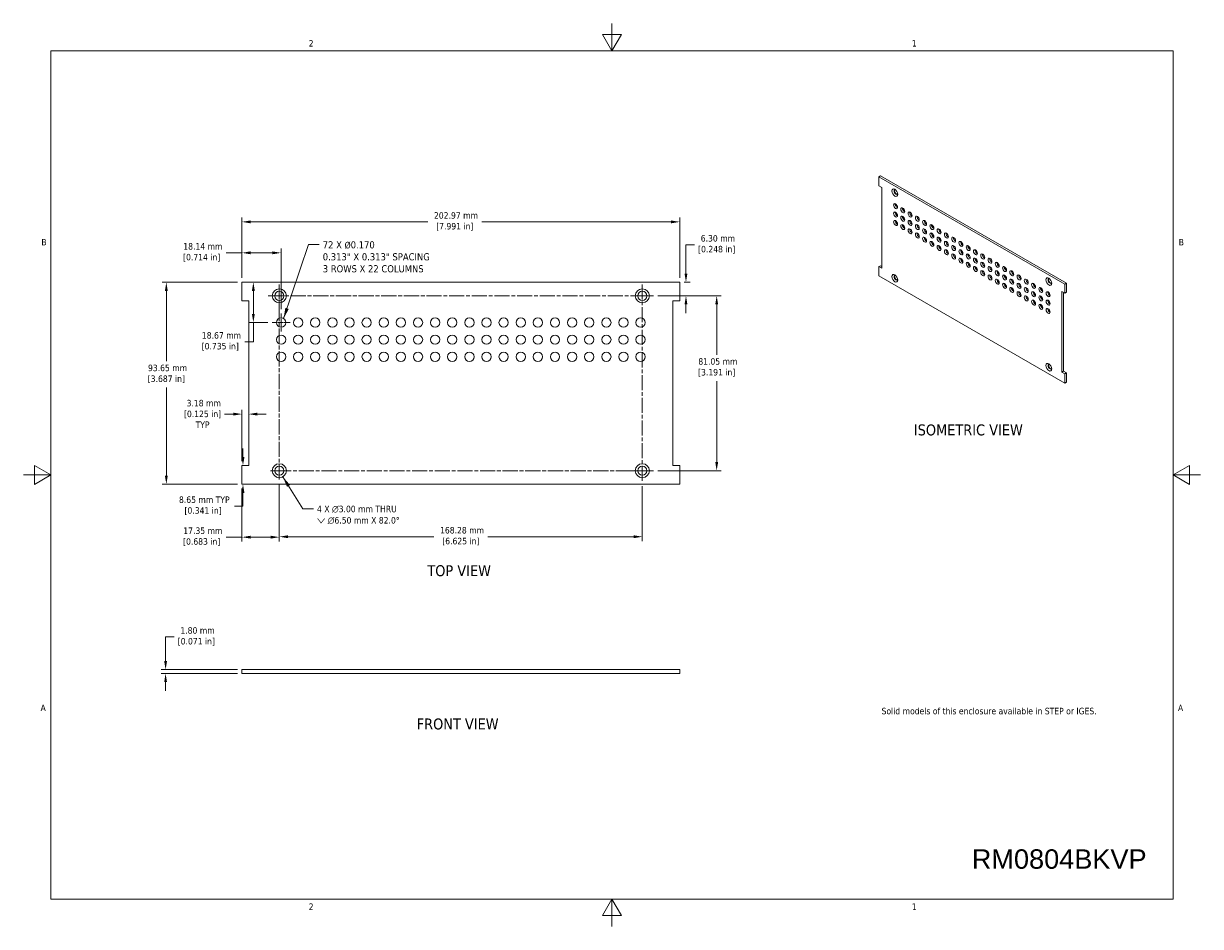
# Model space of a CAD drawing. Header units: millimetres. Extents: x 7 to 552, y 7 to 425.
import ezdxf

# ---------------------------------------------------------------- set-up
doc = ezdxf.new("R2010")
doc.units = ezdxf.units.MM
doc.header["$LTSCALE"] = 2
doc.linetypes.add('CHAIN', pattern=[0.7087, 0.4724, -0.0591, 0.1181, -0.0591])
for name, color, linetype, lineweight in [('Center Mark (ANSI)', 7, 'Continuous', 9), ('Centerline (ANSI)', 7, 'Continuous', 9), ('Dimension (ANSI)', 7, 'Continuous', 9), ('Sketch Geometry (ANSI)', 7, 'Continuous', 9), ('Symbol (ANSI)', 7, 'Continuous', 9), ('Visible (ANSI)', 7, 'Continuous', 18)]:
    doc.layers.add(name, color=color, linetype=linetype, lineweight=lineweight)
doc.styles.add('Label Text (ANSI)', font='tahoma.ttf')
doc.styles.add('Note Text (ANSI)', font='tahoma.ttf')
doc.dimstyles.new('Default - mm (ANSI)', dxfattribs={"dimscale": 2, "dimtxt": 1.5, "dimasz": 2, "dimexe": 1, "dimexo": 1, "dimgap": 0.8, "dimtad": 0, "dimtih": 1, "dimtoh": 1, "dimrnd": 1e-08, "dimzin": 0, "dimdsep": 46, "dimtxsty": 'Note Text (ANSI)', "dimcen": 0.09, "dimdle": 4, "dimclrd": 256, "dimclre": 256, "dimclrt": 256, "dimadec": 1, "dimazin": 0, "dimtfac": 1, "dimtofl": 0, "dimtmove": 0, "dimatfit": 3, "dimfxl": 1, "dimtolj": 1, "dimtzin": 0, "dimlwd": -1, "dimlwe": -1, "dimarcsym": 0})
doc.dimstyles.new('Default - mm (ANSI)$7', dxfattribs={"dimscale": 2, "dimtxt": 1.5, "dimasz": 2.5, "dimexe": 1, "dimexo": 1, "dimgap": 0.8, "dimtad": 0, "dimtih": 1, "dimtoh": 1, "dimrnd": 1e-08, "dimzin": 0, "dimdsep": 46, "dimtxsty": 'Note Text (ANSI)', "dimcen": 0.09, "dimdle": 4, "dimclrd": 256, "dimclre": 256, "dimclrt": 256, "dimadec": 1, "dimazin": 0, "dimtfac": 1, "dimtofl": 0, "dimtmove": 0, "dimatfit": 3, "dimfxl": 1, "dimtolj": 1, "dimtzin": 0, "dimlwd": -1, "dimlwe": -1, "dimarcsym": 0})

# ---------------------------------------------------------------- blocks, each defined once
blk = doc.blocks.new('Borders Default Border')
at = {"layer": 'Sketch Geometry (ANSI)', "flags": 128}
for points in [[(139.7, 212.6), (139.7, 206.25), (137.5, 210.06), (141.9, 210.06), (139.7, 206.25)], [(9.65, 9.65), (9.65, 206.25), (269.75, 206.25), (269.75, 9.65), (9.65, 9.65)], [(3.3, 107.95), (9.65, 107.95), (5.84, 110.15), (5.84, 105.75), (9.65, 107.95)], [(276.1, 107.95), (269.75, 107.95), (273.56, 110.15), (273.56, 105.75), (269.75, 107.95)], [(139.7, 3.3), (139.7, 9.65), (137.5, 5.84), (141.9, 5.84), (139.7, 9.65)]]:
    blk.add_lwpolyline(points, dxfattribs=at)
at = {"layer": 'Sketch Geometry (ANSI)', "char_height": 1.5, "attachment_point": 7, "style": 'Note Text (ANSI)'}
for s, insert in [('2', (69.4, 207.26)), ('1', (209.21, 207.26)), ('B', (7.43, 161.17)), ('B', (271.06, 161.17)), ('A', (7.25, 53.22)), ('A', (270.88, 53.22)), ('2', (69.4, 7.14)), ('1', (209.21, 7.14))]:
    blk.add_mtext(s, dxfattribs=dict(at, insert=insert))
blk = doc.blocks.new('*D5')
at = {"layer": 'Defpoints', "color": 0, "transparency": 16777216}
for p in [(107.84, 125.67), (72.46, 123.87), (107.84, 123.87)]:
    blk.add_point(p, dxfattribs=at)
at = {"layer": 'Dimension (ANSI)', "transparency": 16777216}
for p, q in [((72.46, 129.67), (72.46, 140.84)), ((72.46, 140.84), (76.46, 140.84)), ((105.84, 125.67), (70.46, 125.67)), ((105.84, 123.87), (70.46, 123.87)), ((72.46, 119.87), (72.46, 115.87))]:
    blk.add_line(p, q, dxfattribs=at)
for points in [[(71.8, 129.67), (73.13, 129.67), (72.46, 125.67)], [(71.8, 119.87), (73.13, 119.87), (72.46, 123.87)]]:
    blk.add_solid(points, dxfattribs=at)
at = {"layer": 'Dimension (ANSI)', "transparency": 16777216, "insert": (86.7, 145.34), "char_height": 3, "attachment_point": 2, "style": 'Note Text (ANSI)'}
blk.add_mtext('\\A1; 1.80 mm\\P[0.071 in]', dxfattribs=at)
blk = doc.blocks.new('*D6')
at = {"layer": 'Defpoints', "color": 0, "transparency": 16777216}
for p in [(72.81, 305.25), (107.84, 305.25), (107.84, 211.6)]:
    blk.add_point(p, dxfattribs=at)
at = {"layer": 'Dimension (ANSI)', "transparency": 16777216}
for p, q in [((105.84, 305.25), (70.81, 305.25)), ((72.81, 301.25), (72.81, 268.64)), ((72.81, 215.6), (72.81, 256.45)), ((105.84, 211.6), (70.81, 211.6))]:
    blk.add_line(p, q, dxfattribs=at)
for points in [[(72.14, 301.25), (73.47, 301.25), (72.81, 305.25)], [(72.14, 215.6), (73.47, 215.6), (72.81, 211.6)]]:
    blk.add_solid(points, dxfattribs=at)
at = {"layer": 'Dimension (ANSI)', "transparency": 16777216, "insert": (72.81, 267.04), "char_height": 3, "attachment_point": 2, "style": 'Note Text (ANSI)'}
blk.add_mtext('\\A1; 93.65 mm\\P[3.687 in]', dxfattribs=at)
blk = doc.blocks.new('*D7')
at = {"layer": 'Defpoints', "color": 0, "transparency": 16777216}
for p in [(107.84, 333.25), (107.84, 305.25), (310.81, 305.25)]:
    blk.add_point(p, dxfattribs=at)
at = {"layer": 'Dimension (ANSI)', "transparency": 16777216}
for p, q in [((107.84, 307.25), (107.84, 335.25)), ((111.84, 333.25), (194.04, 333.25)), ((306.81, 333.25), (219, 333.25)), ((310.81, 307.25), (310.81, 335.25))]:
    blk.add_line(p, q, dxfattribs=at)
for points in [[(111.84, 333.91), (111.84, 332.58), (107.84, 333.25)], [(306.81, 333.91), (306.81, 332.58), (310.81, 333.25)]]:
    blk.add_solid(points, dxfattribs=at)
at = {"layer": 'Dimension (ANSI)', "transparency": 16777216, "insert": (206.52, 337.74), "char_height": 3, "attachment_point": 2, "style": 'Note Text (ANSI)'}
blk.add_mtext('\\A1; 202.97 mm\\P[7.991 in]', dxfattribs=at)
blk = doc.blocks.new('*D8')
at = {"layer": 'Defpoints', "color": 0, "transparency": 16777216}
for p in [(310.81, 305.25), (313.69, 305.25), (298.71, 298.95)]:
    blk.add_point(p, dxfattribs=at)
at = {"layer": 'Dimension (ANSI)', "transparency": 16777216}
for p, q in [((313.69, 309.25), (313.69, 322.63)), ((313.69, 322.63), (317.69, 322.63)), ((312.81, 305.25), (315.69, 305.25)), ((300.71, 298.95), (315.69, 298.95)), ((313.69, 294.95), (313.69, 290.95))]:
    blk.add_line(p, q, dxfattribs=at)
for points in [[(313.02, 309.25), (314.36, 309.25), (313.69, 305.25)], [(313.02, 294.95), (314.36, 294.95), (313.69, 298.95)]]:
    blk.add_solid(points, dxfattribs=at)
at = {"layer": 'Dimension (ANSI)', "transparency": 16777216, "insert": (327.93, 327.12), "char_height": 3, "attachment_point": 2, "style": 'Note Text (ANSI)'}
blk.add_mtext('\\A1; 6.30 mm\\P[0.248 in]', dxfattribs=at)
blk = doc.blocks.new('*D9')
at = {"layer": 'Defpoints', "color": 0, "transparency": 16777216}
for p in [(298.71, 298.95), (327.93, 298.95), (298.71, 217.9)]:
    blk.add_point(p, dxfattribs=at)
at = {"layer": 'Dimension (ANSI)', "transparency": 16777216}
for p, q in [((300.71, 298.95), (329.93, 298.95)), ((327.93, 294.95), (327.93, 271.64)), ((327.93, 221.9), (327.93, 259.44)), ((300.71, 217.9), (329.93, 217.9))]:
    blk.add_line(p, q, dxfattribs=at)
for points in [[(327.27, 294.95), (328.6, 294.95), (327.93, 298.95)], [(327.27, 221.9), (328.6, 221.9), (327.93, 217.9)]]:
    blk.add_solid(points, dxfattribs=at)
at = {"layer": 'Dimension (ANSI)', "transparency": 16777216, "insert": (327.93, 270.04), "char_height": 3, "attachment_point": 2, "style": 'Note Text (ANSI)'}
blk.add_mtext('\\A1; 81.05 mm\\P[3.191 in]', dxfattribs=at)
blk = doc.blocks.new('*D10')
at = {"layer": 'Defpoints', "color": 0, "transparency": 16777216}
for p in [(125.18, 213.75), (293.46, 212.65), (125.18, 187.29)]:
    blk.add_point(p, dxfattribs=at)
at = {"layer": 'Dimension (ANSI)', "transparency": 16777216}
for p, q in [((125.18, 211.75), (125.18, 185.29)), ((293.46, 210.65), (293.46, 185.29)), ((129.18, 187.29), (196.84, 187.29)), ((289.46, 187.29), (221.8, 187.29))]:
    blk.add_line(p, q, dxfattribs=at)
for points in [[(129.18, 187.96), (129.18, 186.62), (125.18, 187.29)], [(289.46, 187.96), (289.46, 186.62), (293.46, 187.29)]]:
    blk.add_solid(points, dxfattribs=at)
at = {"layer": 'Dimension (ANSI)', "transparency": 16777216, "insert": (209.32, 191.79), "char_height": 3, "attachment_point": 2, "style": 'Note Text (ANSI)'}
blk.add_mtext('\\A1; 168.28 mm\\P[6.625 in]', dxfattribs=at)
blk = doc.blocks.new('*D11')
at = {"layer": 'Defpoints', "color": 0, "transparency": 16777216}
for p in [(125.18, 213.75), (107.84, 211.6), (125.18, 187.08)]:
    blk.add_point(p, dxfattribs=at)
at = {"layer": 'Dimension (ANSI)', "transparency": 16777216}
for p, q in [((107.84, 209.6), (107.84, 185.08)), ((125.18, 211.75), (125.18, 185.08)), ((107.84, 187.08), (100.54, 187.08)), ((121.18, 187.08), (111.84, 187.08))]:
    blk.add_line(p, q, dxfattribs=at)
for points in [[(111.84, 187.75), (111.84, 186.42), (107.84, 187.08)], [(121.18, 187.75), (121.18, 186.42), (125.18, 187.08)]]:
    blk.add_solid(points, dxfattribs=at)
at = {"layer": 'Dimension (ANSI)', "transparency": 16777216, "insert": (89.18, 191.58), "char_height": 3, "attachment_point": 2, "style": 'Note Text (ANSI)'}
blk.add_mtext('\\A1; 17.35 mm\\P[0.683 in]', dxfattribs=at)
blk = doc.blocks.new('*D12')
at = {"layer": 'Defpoints', "color": 0, "transparency": 16777216}
for p in [(125.98, 318.9), (107.84, 305.25), (125.98, 290.74)]:
    blk.add_point(p, dxfattribs=at)
at = {"layer": 'Dimension (ANSI)', "transparency": 16777216}
for p, q in [((107.84, 318.9), (100.54, 318.9)), ((107.84, 307.25), (107.84, 320.9)), ((121.98, 318.9), (111.84, 318.9)), ((125.98, 292.74), (125.98, 320.9))]:
    blk.add_line(p, q, dxfattribs=at)
for points in [[(111.84, 319.57), (111.84, 318.23), (107.84, 318.9)], [(121.98, 319.57), (121.98, 318.23), (125.98, 318.9)]]:
    blk.add_solid(points, dxfattribs=at)
at = {"layer": 'Dimension (ANSI)', "transparency": 16777216, "insert": (89.18, 323.4), "char_height": 3, "attachment_point": 2, "style": 'Note Text (ANSI)'}
blk.add_mtext('\\A1; 18.14 mm\\P[0.714 in]', dxfattribs=at)
blk = doc.blocks.new('*D13')
at = {"layer": 'Defpoints', "color": 0, "transparency": 16777216}
for p in [(107.84, 305.25), (113.14, 286.58), (121.82, 286.58)]:
    blk.add_point(p, dxfattribs=at)
at = {"layer": 'Dimension (ANSI)', "transparency": 16777216}
for p, q in [((109.84, 305.25), (115.14, 305.25)), ((113.14, 301.25), (113.14, 290.58)), ((119.82, 286.58), (111.14, 286.58)), ((113.14, 286.58), (113.14, 277.64)), ((113.14, 277.64), (109.14, 277.64))]:
    blk.add_line(p, q, dxfattribs=at)
for points in [[(112.47, 301.25), (113.81, 301.25), (113.14, 305.25)], [(112.47, 290.58), (113.81, 290.58), (113.14, 286.58)]]:
    blk.add_solid(points, dxfattribs=at)
at = {"layer": 'Dimension (ANSI)', "transparency": 16777216, "insert": (97.79, 282.13), "char_height": 3, "attachment_point": 2, "style": 'Note Text (ANSI)'}
blk.add_mtext('\\A1; 18.67 mm\\P[0.735 in]', dxfattribs=at)
blk = doc.blocks.new('*D14')
at = {"layer": 'Defpoints', "color": 0, "transparency": 16777216}
for p in [(107.84, 220.25), (108.33, 220.25), (107.84, 211.6)]:
    blk.add_point(p, dxfattribs=at)
at = {"layer": 'Dimension (ANSI)', "transparency": 16777216}
for p, q in [((108.33, 224.25), (108.33, 228.25)), ((109.84, 220.25), (110.33, 220.25)), ((108.33, 207.6), (108.33, 201.46)), ((109.84, 211.6), (110.33, 211.6)), ((108.33, 201.46), (104.33, 201.46))]:
    blk.add_line(p, q, dxfattribs=at)
for points in [[(107.66, 224.25), (109, 224.25), (108.33, 220.25)], [(107.66, 207.6), (109, 207.6), (108.33, 211.6)]]:
    blk.add_solid(points, dxfattribs=at)
at = {"layer": 'Dimension (ANSI)', "transparency": 16777216, "insert": (89.84, 205.96), "char_height": 3, "attachment_point": 2, "style": 'Note Text (ANSI)'}
blk.add_mtext('\\A1; 8.65 mm TYP\\P[0.341 in]', dxfattribs=at)
blk = doc.blocks.new('*D15')
at = {"layer": 'Defpoints', "color": 0, "transparency": 16777216}
for p in [(111.01, 244.13), (111.01, 239.53), (107.84, 220.25)]:
    blk.add_point(p, dxfattribs=at)
at = {"layer": 'Dimension (ANSI)', "transparency": 16777216}
for p, q in [((107.84, 222.25), (107.84, 246.13)), ((103.84, 244.13), (99.84, 244.13)), ((115.01, 244.13), (119.01, 244.13))]:
    blk.add_line(p, q, dxfattribs=at)
for points in [[(103.84, 244.79), (103.84, 243.46), (107.84, 244.13)], [(115.01, 244.79), (115.01, 243.46), (111.01, 244.13)]]:
    blk.add_solid(points, dxfattribs=at)
at = {"layer": 'Dimension (ANSI)', "transparency": 16777216, "insert": (89.59, 250.73), "char_height": 3, "attachment_point": 2, "style": 'Note Text (ANSI)'}
blk.add_mtext('\\A1; 3.18 mm\\P[0.125 in]{\\PTYP}', dxfattribs=at)

msp = doc.modelspace()

# ---------------------------------------------------------------- linework, layer by layer
at = {"layer": 'Center Mark (ANSI)', "linetype": 'CHAIN', "ltscale": 2.916408}
for p, q in [((125.183, 304.197), (125.183, 293.697)), ((298.708, 298.947), (288.208, 298.947)), ((298.708, 217.897), (288.208, 217.897))]:
    msp.add_line(p, q, dxfattribs=at)
at = {"layer": 'Center Mark (ANSI)', "linetype": 'CHAIN', "ltscale": 2.310885}
for p, q in [((125.977, 290.738), (125.977, 282.418)), ((130.137, 286.578), (121.817, 286.578))]:
    msp.add_line(p, q, dxfattribs=at)
at = {"layer": 'Center Mark (ANSI)', "linetype": 'CHAIN', "ltscale": 2.30533}
msp.add_line((121.033, 217.897), (129.333, 217.897), dxfattribs=at)
at = {"layer": 'Centerline (ANSI)', "linetype": 'CHAIN', "ltscale": 7.40793}
for p, q in [((125.183, 213.747), (125.183, 304.197)), ((293.458, 304.197), (293.458, 212.647)), ((119.933, 298.947), (298.708, 298.947)), ((298.708, 217.897), (121.033, 217.897))]:
    msp.add_line(p, q, dxfattribs=at)
at = {"layer": 'Visible (ANSI)'}
for p, q in [((403.911, 354.571), (403.147, 354.13)), ((489.26, 304.413), (403.147, 354.13)), ((403.147, 354.13), (403.147, 349.893)), ((403.147, 349.893), (404.494, 349.115)), ((403.911, 354.571), (490.024, 304.854)), ((404.494, 349.115), (404.494, 311.711)), ((403.911, 312.93), (403.147, 312.489)), ((403.147, 312.489), (403.147, 308.251)), ((404.494, 311.711), (403.147, 312.489)), ((403.911, 312.93), (404.494, 312.593)), ((403.147, 308.251), (489.26, 258.534)), ((310.805, 305.247), (107.835, 305.247)), ((107.835, 305.247), (107.835, 296.597)), ((310.805, 296.597), (310.805, 305.247)), ((487.913, 263.549), (487.913, 300.953)), ((487.913, 300.953), (489.26, 300.175)), ((488.677, 300.512), (488.677, 263.99)), ((490.024, 304.854), (489.26, 304.413)), ((489.26, 300.175), (489.26, 304.413)), ((490.024, 300.616), (489.26, 300.175)), ((490.024, 304.854), (490.024, 300.616)), ((107.835, 296.597), (111.01, 296.597)), ((111.01, 296.597), (111.01, 220.247)), ((307.63, 220.247), (307.63, 296.597)), ((307.63, 296.597), (310.805, 296.597)), ((488.677, 263.99), (487.913, 263.549)), ((489.26, 262.772), (487.913, 263.549)), ((488.677, 263.99), (490.024, 263.213)), ((490.024, 263.213), (489.26, 262.772)), ((489.26, 258.534), (489.26, 262.772)), ((490.024, 263.213), (490.024, 258.975)), ((490.024, 258.975), (489.26, 258.534)), ((107.835, 220.247), (107.835, 211.597)), ((111.01, 220.247), (107.835, 220.247)), ((310.805, 220.247), (307.63, 220.247)), ((310.805, 211.597), (310.805, 220.247)), ((107.835, 211.597), (310.805, 211.597)), ((107.835, 125.674), (310.805, 125.674)), ((107.835, 125.674), (107.835, 123.874)), ((310.805, 125.674), (310.805, 123.874)), ((310.805, 123.874), (107.835, 123.874))]:
    msp.add_line(p, q, dxfattribs=at)
for centre, radius in [((125.183, 298.947), 3.25), ((125.183, 298.947), 2.15), ((293.458, 298.947), 3.25), ((293.458, 298.947), 2.15), ((125.977, 286.578), 2.16), ((133.914, 286.578), 2.16), ((141.852, 286.578), 2.16), ((149.789, 286.578), 2.16), ((157.727, 286.578), 2.16), ((165.664, 286.578), 2.16), ((173.602, 286.578), 2.16), ((181.539, 286.578), 2.16), ((189.477, 286.578), 2.16), ((197.414, 286.578), 2.16), ((205.352, 286.578), 2.16), ((213.289, 286.578), 2.16), ((221.227, 286.578), 2.16), ((229.164, 286.578), 2.16), ((237.102, 286.578), 2.16), ((245.039, 286.578), 2.16), ((252.977, 286.578), 2.16), ((260.914, 286.578), 2.16), ((268.852, 286.578), 2.16), ((276.789, 286.578), 2.16), ((284.727, 286.578), 2.16), ((292.664, 286.578), 2.16), ((125.977, 278.641), 2.16), ((133.914, 278.641), 2.16), ((141.852, 278.641), 2.16), ((149.789, 278.641), 2.16), ((157.727, 278.641), 2.16), ((165.664, 278.641), 2.16), ((173.602, 278.641), 2.16), ((181.539, 278.641), 2.16), ((189.477, 278.641), 2.16), ((197.414, 278.641), 2.16), ((205.352, 278.641), 2.16), ((213.289, 278.641), 2.16), ((221.227, 278.641), 2.16), ((229.164, 278.641), 2.16), ((237.102, 278.641), 2.16), ((245.039, 278.641), 2.16), ((252.977, 278.641), 2.16), ((260.914, 278.641), 2.16), ((268.852, 278.641), 2.16), ((276.789, 278.641), 2.16), ((284.727, 278.641), 2.16), ((292.664, 278.641), 2.16), ((125.977, 270.703), 2.16), ((133.914, 270.703), 2.16), ((141.852, 270.703), 2.16), ((149.789, 270.703), 2.16), ((157.727, 270.703), 2.16), ((165.664, 270.703), 2.16), ((173.602, 270.703), 2.16), ((181.539, 270.703), 2.16), ((189.477, 270.703), 2.16), ((197.414, 270.703), 2.16), ((205.352, 270.703), 2.16), ((213.289, 270.703), 2.16), ((221.227, 270.703), 2.16), ((229.164, 270.703), 2.16), ((237.102, 270.703), 2.16), ((245.039, 270.703), 2.16), ((252.977, 270.703), 2.16), ((260.914, 270.703), 2.16), ((268.852, 270.703), 2.16), ((276.789, 270.703), 2.16), ((284.727, 270.703), 2.16), ((292.664, 270.703), 2.16), ((125.183, 217.897), 3.25), ((125.183, 217.897), 2.15), ((293.458, 217.897), 3.25), ((293.458, 217.897), 2.15)]:
    msp.add_circle(centre, radius, dxfattribs=at)
for centre, major_axis in [((410.507, 346.795), (-0.975, 1.689)), ((410.844, 340.541), (-0.648, 1.122)), ((414.212, 338.596), (-0.648, 1.122)), ((410.844, 336.652), (-0.648, 1.122)), ((410.844, 332.764), (-0.648, 1.122)), ((414.212, 334.708), (-0.648, 1.122)), ((417.579, 336.652), (-0.648, 1.122)), ((417.579, 332.764), (-0.648, 1.122)), ((420.947, 334.708), (-0.648, 1.122)), ((424.314, 332.764), (-0.648, 1.122)), ((414.212, 330.819), (-0.648, 1.122)), ((417.579, 328.875), (-0.648, 1.122)), ((420.947, 330.819), (-0.648, 1.122)), ((420.947, 326.931), (-0.648, 1.122)), ((424.314, 328.875), (-0.648, 1.122)), ((427.682, 330.819), (-0.648, 1.122)), ((427.682, 326.931), (-0.648, 1.122)), ((431.049, 328.875), (-0.648, 1.122)), ((434.417, 326.931), (-0.648, 1.122)), ((424.314, 324.986), (-0.648, 1.122)), ((427.682, 323.042), (-0.648, 1.122)), ((431.049, 324.986), (-0.648, 1.122)), ((431.049, 321.098), (-0.648, 1.122)), ((434.417, 323.042), (-0.648, 1.122)), ((437.785, 324.986), (-0.648, 1.122)), ((437.785, 321.098), (-0.648, 1.122)), ((441.152, 323.042), (-0.648, 1.122)), ((444.52, 321.098), (-0.648, 1.122)), ((434.417, 319.154), (-0.648, 1.122)), ((437.785, 317.209), (-0.648, 1.122)), ((441.152, 319.154), (-0.648, 1.122)), ((441.152, 315.265), (-0.648, 1.122)), ((444.52, 317.209), (-0.648, 1.122)), ((447.887, 319.154), (-0.648, 1.122)), ((447.887, 315.265), (-0.648, 1.122)), ((451.255, 317.209), (-0.648, 1.122)), ((454.623, 315.265), (-0.648, 1.122)), ((444.52, 313.321), (-0.648, 1.122)), ((447.887, 311.376), (-0.648, 1.122)), ((451.255, 313.321), (-0.648, 1.122)), ((454.623, 311.376), (-0.648, 1.122)), ((457.99, 313.321), (-0.648, 1.122)), ((461.358, 311.376), (-0.648, 1.122)), ((410.507, 307.088), (-0.975, 1.689)), ((451.255, 309.432), (-0.648, 1.122)), ((454.623, 307.488), (-0.648, 1.122)), ((457.99, 309.432), (-0.648, 1.122)), ((457.99, 305.544), (-0.648, 1.122)), ((461.358, 307.488), (-0.648, 1.122)), ((464.725, 309.432), (-0.648, 1.122)), ((464.725, 305.544), (-0.648, 1.122)), ((468.093, 307.488), (-0.648, 1.122)), ((471.461, 305.544), (-0.648, 1.122)), ((481.9, 305.576), (-0.975, 1.689)), ((461.358, 303.599), (-0.648, 1.122)), ((464.725, 301.655), (-0.648, 1.122)), ((468.093, 303.599), (-0.648, 1.122)), ((468.093, 299.711), (-0.648, 1.122)), ((471.461, 301.655), (-0.648, 1.122)), ((474.828, 303.599), (-0.648, 1.122)), ((474.828, 299.711), (-0.648, 1.122)), ((478.196, 301.655), (-0.648, 1.122)), ((481.563, 299.711), (-0.648, 1.122)), ((471.461, 297.766), (-0.648, 1.122)), ((474.828, 295.822), (-0.648, 1.122)), ((478.196, 297.766), (-0.648, 1.122)), ((478.196, 293.878), (-0.648, 1.122)), ((481.563, 295.822), (-0.648, 1.122)), ((481.563, 291.934), (-0.648, 1.122)), ((481.9, 265.87), (-0.975, 1.689))]:
    msp.add_ellipse(centre, major_axis=major_axis, ratio=0.5773503, dxfattribs=at)
for centre, major_axis, start_param, end_param in [((411.044, 347.105), (-0.645, 1.117), 5.9194724, 9.7884909), ((411.271, 347.236), (-0.645, 1.117), 0.1767399, 2.9648528), ((411.608, 340.982), (0.648, -1.122), 3.7717299, 5.6530481), ((414.975, 339.037), (0.648, -1.122), 3.7717299, 5.6530481), ((411.608, 337.093), (0.648, -1.122), 3.7717299, 5.6530481), ((411.608, 333.204), (0.648, -1.122), 3.7717299, 5.6530481), ((414.975, 335.149), (0.648, -1.122), 3.7717299, 5.6530481), ((418.343, 337.093), (0.648, -1.122), 3.7717299, 5.6530481), ((418.343, 333.204), (0.648, -1.122), 3.7717299, 5.6530481), ((421.71, 335.149), (0.648, -1.122), 3.7717299, 5.6530481), ((425.078, 333.204), (0.648, -1.122), 3.7717299, 5.6530481), ((414.975, 331.26), (0.648, -1.122), 3.7717299, 5.6530481), ((418.343, 329.316), (0.648, -1.122), 3.7717299, 5.6530481), ((421.71, 331.26), (0.648, -1.122), 3.7717299, 5.6530481), ((421.71, 327.372), (0.648, -1.122), 3.7717299, 5.6530481), ((425.078, 329.316), (0.648, -1.122), 3.7717299, 5.6530481), ((428.446, 331.26), (0.648, -1.122), 3.7717299, 5.6530481), ((428.446, 327.372), (0.648, -1.122), 3.7717299, 5.6530481), ((431.813, 329.316), (0.648, -1.122), 3.7717299, 5.6530481), ((435.181, 327.372), (0.648, -1.122), 3.7717299, 5.6530481), ((425.078, 325.427), (0.648, -1.122), 3.7717299, 5.6530481), ((428.446, 323.483), (0.648, -1.122), 3.7717299, 5.6530481), ((431.813, 325.427), (0.648, -1.122), 3.7717299, 5.6530481), ((431.813, 321.539), (0.648, -1.122), 3.7717299, 5.6530481), ((435.181, 323.483), (0.648, -1.122), 3.7717299, 5.6530481), ((438.548, 325.427), (0.648, -1.122), 3.7717299, 5.6530481), ((438.548, 321.539), (0.648, -1.122), 3.7717299, 5.6530481), ((441.916, 323.483), (0.648, -1.122), 3.7717299, 5.6530481), ((445.284, 321.539), (0.648, -1.122), 3.7717299, 5.6530481), ((435.181, 319.594), (0.648, -1.122), 3.7717299, 5.6530481), ((438.548, 317.65), (0.648, -1.122), 3.7717299, 5.6530481), ((441.916, 319.594), (0.648, -1.122), 3.7717299, 5.6530481), ((445.284, 317.65), (0.648, -1.122), 3.7717299, 5.6530481), ((448.651, 319.594), (0.648, -1.122), 3.7717299, 5.6530481), ((452.019, 317.65), (0.648, -1.122), 3.7717299, 5.6530481), ((441.916, 315.706), (0.648, -1.122), 3.7717299, 5.6530481), ((445.284, 313.762), (0.648, -1.122), 3.7717299, 5.6530481), ((448.651, 315.706), (0.648, -1.122), 3.7717299, 5.6530481), ((448.651, 311.817), (0.648, -1.122), 3.7717299, 5.6530481), ((452.019, 313.762), (0.648, -1.122), 3.7717299, 5.6530481), ((455.386, 315.706), (0.648, -1.122), 3.7717299, 5.6530481), ((455.386, 311.817), (0.648, -1.122), 3.7717299, 5.6530481), ((458.754, 313.762), (0.648, -1.122), 3.7717299, 5.6530481), ((462.122, 311.817), (0.648, -1.122), 3.7717299, 5.6530481), ((411.044, 307.398), (-0.645, 1.117), 5.9194724, 9.7884909), ((411.271, 307.529), (-0.645, 1.117), 0.1767399, 2.9648528), ((452.019, 309.873), (0.648, -1.122), 3.7717299, 5.6530481), ((455.386, 307.929), (0.648, -1.122), 3.7717299, 5.6530481), ((458.754, 309.873), (0.648, -1.122), 3.7717299, 5.6530481), ((458.754, 305.985), (0.648, -1.122), 3.7717299, 5.6530481), ((462.122, 307.929), (0.648, -1.122), 3.7717299, 5.6530481), ((465.489, 309.873), (0.648, -1.122), 3.7717299, 5.6530481), ((465.489, 305.985), (0.648, -1.122), 3.7717299, 5.6530481), ((468.857, 307.929), (0.648, -1.122), 3.7717299, 5.6530481), ((472.224, 305.985), (0.648, -1.122), 3.7717299, 5.6530481), ((482.437, 305.886), (-0.645, 1.117), 5.9194724, 9.7884909), ((482.664, 306.017), (-0.645, 1.117), 0.1767399, 2.9648528), ((462.122, 304.04), (0.648, -1.122), 3.7717299, 5.6530481), ((465.489, 302.096), (0.648, -1.122), 3.7717299, 5.6530481), ((468.857, 304.04), (0.648, -1.122), 3.7717299, 5.6530481), ((468.857, 300.152), (0.648, -1.122), 3.7717299, 5.6530481), ((472.224, 302.096), (0.648, -1.122), 3.7717299, 5.6530481), ((475.592, 304.04), (0.648, -1.122), 3.7717299, 5.6530481), ((475.592, 300.152), (0.648, -1.122), 3.7717299, 5.6530481), ((478.96, 302.096), (0.648, -1.122), 3.7717299, 5.6530481), ((482.327, 300.152), (0.648, -1.122), 3.7717299, 5.6530481), ((472.224, 298.207), (0.648, -1.122), 3.7717299, 5.6530481), ((475.592, 296.263), (0.648, -1.122), 3.7717299, 5.6530481), ((478.96, 298.207), (0.648, -1.122), 3.7717299, 5.6530481), ((478.96, 294.319), (0.648, -1.122), 3.7717299, 5.6530481), ((482.327, 296.263), (0.648, -1.122), 3.7717299, 5.6530481), ((482.327, 292.375), (0.648, -1.122), 3.7717299, 5.6530481), ((482.437, 266.18), (-0.645, 1.117), 5.9194724, 9.7884909), ((482.664, 266.311), (-0.645, 1.117), 0.1767399, 2.9648528)]:
    msp.add_ellipse(centre, major_axis=major_axis, ratio=0.5773503, start_param=start_param, end_param=end_param, dxfattribs=at)

# ---------------------------------------------------------------- block references
at = {"xscale": 2, "yscale": 2, "zscale": 2}
msp.add_blockref('Borders Default Border', (0, 0), dxfattribs=at)

# ---------------------------------------------------------------- texts
at = {"layer": 'Symbol (ANSI)', "char_height": 3, "attachment_point": 1, "style": 'Note Text (ANSI)'}
for s, insert, width, line_spacing_factor in [('{\\H1.102x;72 X \\H0.92311x;Ø\\H1.0833x;0.170\\P0.313" X 0.313" SPACING\\P3 ROWS X 22 COLUMNS}', (145.318, 324.26), 51.41179, 1.006517), ('{4 X \\fAIGDT|b0|i0;\\H3.0000;n\\fTahoma|b0|i0;\\H3.0000;3.00 mm THRU\\P\\fAIGDT|b0|i0;\\H3.0000;w\\fTahoma|b0|i0;\\H3.0000; \\fAIGDT|b0|i0;\\H3.0000;n\\fTahoma|b0|i0;\\H3.0000;6.50 mm X 82.0°}', (142.663, 201.645), 42.73256, 1.05)]:
    msp.add_mtext(s, dxfattribs=dict(at, insert=insert, width=width, line_spacing_factor=line_spacing_factor))
at = {"layer": 'Symbol (ANSI)', "char_height": 5.08, "attachment_point": 7, "style": 'Label Text (ANSI)'}
for s, insert in [('ISOMETRIC VIEW', (419.331, 234.166)), ('TOP VIEW', (193.799, 168.909)), ('FRONT VIEW', (188.855, 97.85))]:
    msp.add_mtext(s, dxfattribs=dict(at, insert=insert))
at = {"layer": 'Symbol (ANSI)', "color": 5, "true_color": 0x0000ff, "insert": (404.369, 112.915), "char_height": 3, "width": 124.35596, "attachment_point": 1, "line_spacing_factor": 0.987884, "style": 'Note Text (ANSI)'}
msp.add_mtext('\\PSolid models of this enclosure available in STEP or IGES.', dxfattribs=at)
at = {"layer": 'Symbol (ANSI)', "insert": (486.713, 42.363), "char_height": 9, "width": 100.53381, "attachment_point": 2, "style": 'Note Text (ANSI)'}
msp.add_mtext('{\\fArial|b0|i0;\\H9.0000;RM0804BKVP}', dxfattribs=at)

# ---------------------------------------------------------------- dimensions: what is measured, and where the dimension line sits
at = {"layer": 'Dimension (ANSI)'}
for base, p1, p2, angle, text, override, picture, middle in [((107.835, 333.247), (310.805, 305.247), (107.835, 305.247), 180, ' <> mm\\X[7.991 in]', {"dimtih": 0, "dimtoh": 0, "dimdec": 2, "dimpost": '', "dimtp": 0, "dimtm": 0, "dimtdec": 2, "dimatfit": 1, "dimtvp": -0.25}, '*D7', (206.518, 333.247)), ((125.977, 318.899), (107.835, 305.247), (125.977, 290.738), 180, ' <> mm\\X[0.714 in]', {"dimtih": 0, "dimtoh": 0, "dimdec": 2, "dimpost": '', "dimtp": 0, "dimtm": 0, "dimtdec": 2, "dimatfit": 2, "dimtvp": -0.25}, '*D12', (89.182, 318.899)), ((313.692, 305.247), (298.708, 298.947), (310.805, 305.247), 90, ' <> mm\\X[0.248 in]', {"dimdec": 2, "dimpost": '', "dimtp": 0, "dimtm": 0, "dimtdec": 2, "dimatfit": 1, "dimtvp": -0.25}, '*D8', (327.933, 322.626)), ((72.805, 305.247), (107.835, 211.597), (107.835, 305.247), 90, ' <> mm\\X[3.687 in]', {"dimdec": 2, "dimpost": '', "dimtp": 0, "dimtm": 0, "dimtdec": 2, "dimatfit": 1, "dimtvp": -0.25}, '*D6', (72.805, 262.547)), ((113.141, 286.578), (107.835, 305.247), (121.817, 286.578), 90, ' <> mm\\X[0.735 in]', {"dimdec": 2, "dimpost": '', "dimtp": 0, "dimtm": 0, "dimtdec": 2, "dimatfit": 2, "dimtvp": -0.25}, '*D13', (97.785, 277.636)), ((327.933, 298.947), (298.708, 217.897), (298.708, 298.947), 90, ' <> mm\\X[3.191 in]', {"dimdec": 2, "dimpost": '', "dimtp": 0, "dimtm": 0, "dimtdec": 2, "dimatfit": 1, "dimtvp": -0.25}, '*D9', (327.933, 265.539)), ((111.010388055, 244.126853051), (107.835388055, 220.247268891), (111.010388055, 239.534961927), 180, ' <> mm\\X[0.125 in]{\\PTYP}', {"dimtih": 0, "dimtoh": 0, "dimdec": 2, "dimpost": '', "dimse2": 1, "dimtp": 0, "dimtm": 0, "dimtdec": 2, "dimatfit": 1, "dimtvp": -0.333333}, '*D15', (89.594018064, 244.126853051)), ((108.331, 220.247), (107.835, 211.597), (107.835, 220.247), 270, ' <> mm TYP\\X[0.341 in]', {"dimdec": 2, "dimpost": '', "dimtp": 0, "dimtm": 0, "dimtdec": 2, "dimatfit": 1, "dimtvp": -0.25}, '*D14', (89.835, 201.461)), ((125.183, 187.083), (107.835, 211.597), (125.183, 213.747), 180, ' <> mm\\X[0.683 in]', {"dimtih": 0, "dimtoh": 0, "dimdec": 2, "dimpost": '', "dimtp": 0, "dimtm": 0, "dimtdec": 2, "dimatfit": 2, "dimtvp": -0.25}, '*D11', (89.182, 187.083)), ((125.182888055, 187.291464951), (293.457888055, 212.647268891), (125.182888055, 213.747268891), 180, ' <> mm\\X[6.625 in]', {"dimtih": 0, "dimtoh": 0, "dimdec": 2, "dimpost": '', "dimtp": 0, "dimtm": 0, "dimtdec": 2, "dimatfit": 1, "dimtvp": -0.25}, '*D10', (209.320388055, 187.291464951)), ((72.462, 123.874), (107.835, 125.674), (107.835, 123.874), 90, ' <> mm\\X[0.071 in]', {"dimdec": 2, "dimpost": '', "dimtp": 0, "dimtm": 0, "dimtdec": 2, "dimatfit": 1, "dimtvp": -0.25}, '*D5', (86.703, 140.845))]:
    dim = msp.add_linear_dim(base=base, p1=p1, p2=p2, angle=angle, text=text, dimstyle='Default - mm (ANSI)', override=override, dxfattribs=at)
    dim.commit()
    dim.dimension.update_dxf_attribs({"geometry": picture, "text_midpoint": middle, "dimtype": 160})

# ---------------------------------------------------------------- leaders
at = {"layer": 'Symbol (ANSI)', "annotation_type": 0, "has_hookline": 1, "hookline_direction": 0}
for points, text_width in [([(127.153, 288.39), (138.718, 322.76), (143.718, 322.76)], 51.027), ([(126.808, 215.083), (136.063, 200.145), (141.063, 200.145)], 42.169)]:
    msp.add_leader(points, dimstyle='Default - mm (ANSI)$7', override={"dimtad": 0}, dxfattribs=dict(at, text_width=text_width))

doc.saveas('drawing.dxf')
